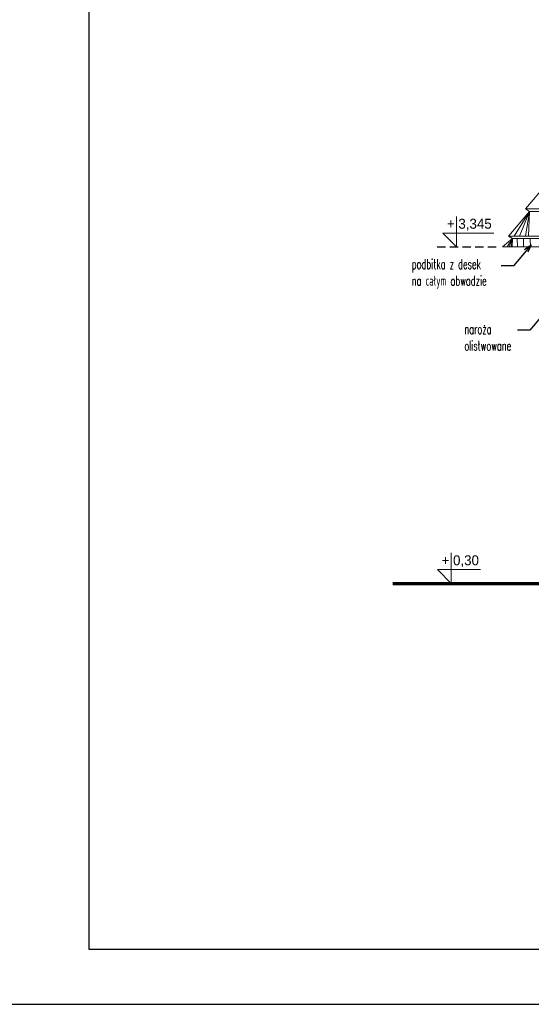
# Model space of a CAD drawing. Header units: centimetres. Extents: x 148485 to 162129, y -6573 to -2118.
# Tile 159 of 167: x 157992 to 158454, y -6573 to -5683. Entities that reach past the tile are written whole.
import ezdxf
from ezdxf import colors
from ezdxf.entities.mleader import LeaderData, LeaderLine
from ezdxf.math import Vec2, Vec3

# ---------------------------------------------------------------- set-up
doc = ezdxf.new("R2010")
doc.units = ezdxf.units.CM
doc.header["$LTSCALE"] = 0.1
doc.linetypes.add('DASHEDX2', pattern=[38.1, 25.4, -12.7])
doc.layers.get('0').update_dxf_attribs({"color": 45})
for name, color, linetype, lineweight in [('A_Opisy', 7, 'Continuous', 18), ('ELEWACJE - dach podziały', 34, 'Continuous', 15), ('ELEWACJE - hacz dachówki', 251, 'Continuous', 9), ('PODSTAWOWE - teren', 54, 'Continuous', 50), ('WIDOKOWE', 4, 'Continuous', 15)]:
    doc.layers.add(name, color=color, linetype=linetype, lineweight=lineweight)
for name, color, linetype in [('Format', 7, 'Continuous'), ('ozn_graficzne_R&F', 5, 'Continuous'), ('widoki_przerywana_R&F', 4, 'DASHEDX2')]:
    doc.layers.add(name, color=color, linetype=linetype)
doc.styles.add('Skala 50', font='simplex.shx', dxfattribs={"width": 0.9, "height": 10})
doc.styles.add('TECH', font='flptechn.ttf')

# ---------------------------------------------------------------- blocks, each defined once
blk = doc.blocks.new('_Open30')
at = {"color": 0, "linetype": 'ByBlock', "lineweight": -2, "transparency": 16777216}
for p, q in [((-1, 0.2679), (0, 0)), ((0, 0), (-1, -0.2679)), ((0, 0), (-1, 0))]:
    blk.add_line(p, q, dxfattribs=at)

msp = doc.modelspace()

# ---------------------------------------------------------------- linework, layer by layer
at = {"layer": 'A_Opisy'}
for points in [[(158386.355, -5860.56), (158386.355, -5888.06), (158373.855, -5875.56), (158420.016, -5875.56)], [(158381.536, -6164.838), (158381.536, -6192.338), (158369.036, -6179.838), (158407.78, -6179.838)]]:
    msp.add_lwpolyline(points, dxfattribs=at)
at = {"layer": 'ELEWACJE - dach podziały'}
for points in [[(158427.643, -5888.06), (158436.714, -5880.57), (158433.09, -5878.245), (158452.081, -5855.977), (158448.458, -5853.652), (158467.449, -5831.384), (158463.984, -5828.843), (158482.817, -5806.79), (158479.193, -5804.465), (158498.184, -5782.197), (158494.561, -5779.872), (158513.552, -5757.603), (158509.929, -5755.278), (158528.92, -5733.01), (158525.296, -5730.685), (158544.287, -5708.417), (158540.664, -5706.091), (158559.655, -5683.823), (158556.032, -5681.498)], [(158972.965, -5853.652), (158448.458, -5853.652)], [(158988.333, -5878.245), (158433.09, -5878.245)], [(158993.78, -5888.06), (158427.643, -5888.06)]]:
    msp.add_lwpolyline(points, dxfattribs=at)
at = {"layer": 'ELEWACJE - hacz dachówki'}
for p, q in [((158452.081, -5855.977), (158451.178, -5878.245)), ((158436.714, -5880.57), (158436.41, -5888.06)), ((158440.936, -5880.57), (158441.191, -5888.06)), ((158446.871, -5880.57), (158446.748, -5888.06)), ((158452.655, -5880.57), (158453.03, -5888.06))]:
    msp.add_line(p, q, dxfattribs=at)
for points in [[(158438.367, -5878.245), (158452.081, -5855.977)], [(158452.081, -5855.977), (158443.081, -5878.245)], [(158448.663, -5878.245), (158452.081, -5855.977)], [(158452.081, -5855.977), (158969.342, -5855.977)], [(158432.101, -5888.06), (158436.714, -5880.57)], [(158436.714, -5880.57), (158433.687, -5888.06)], [(158435.564, -5888.06), (158436.714, -5880.57)], [(158984.71, -5880.57), (158436.714, -5880.57)]]:
    msp.add_lwpolyline(points, dxfattribs=at)
at = {"layer": 'Format'}
msp.add_lwpolyline([(157929.32, -6572.917), (160029.32, -6572.917), (160029.32, -5087.917), (157929.32, -5087.917)], close=True, dxfattribs=at)
at = {"layer": 'ozn_graficzne_R&F'}
msp.add_lwpolyline([(158054.32, -6522.917), (159979.32, -6522.917), (159979.32, -5137.917), (158054.32, -5137.917)], close=True, dxfattribs=at)
at = {"layer": 'PODSTAWOWE - teren', "lineweight": 40, "const_width": 3}
msp.add_lwpolyline([(158328.492, -6192.56), (158461.962, -6192.56), (158594.369, -6197.56), (158815.092, -6207.56), (158958.962, -6212.56), (159227.962, -6222.56), (159527.962, -6242.56)], dxfattribs=at)
at = {"layer": 'widoki_przerywana_R&F', "ltscale": 3}
msp.add_lwpolyline([(158368.686, -5888.06), (158422.818, -5888.06)], dxfattribs=at)

# ---------------------------------------------------------------- texts
at = {"layer": 'A_Opisy', "color": 4, "style": 'TECH'}
for s, p in [('+ 3,345', (158377.552, -5871.674)), ('+ 0,30', (158372.733, -6175.951))]:
    msp.add_text(s, height=9, dxfattribs=at).set_placement(p)

# ---------------------------------------------------------------- leaders
at = {"layer": 'WIDOKOWE'}
ml = msp.add_multileader_mtext('Standard', dxfattribs=at)
ml.set_content('\\pxql;{\\W0.6;podbitka z desek \\Pna całym obwodzie}', color=256, style='Skala 50')
ml.set_leader_properties()
ml.set_arrow_properties(name='OPEN30')
ml.build(insert=Vec2(0, 0))
ml.multileader.update_dxf_attribs({"dogleg_length": 5, "arrow_head_size": 7})
ctx = ml.context
ctx.base_point, ctx.char_height, ctx.arrow_head_size, ctx.plane_origin = Vec3(158343.804, -5905.142), 9, 7, Vec3(92442.178, 842.671)
notes = []
notes.append((ctx, [(0, (1, 1, 0), (158437.677, -5905.142), (-1, 0), 11.187, [(0, [(158453.638, -5886.289)], 0, [])])]))
ctx.mtext.insert, ctx.mtext.width, ctx.mtext.defined_height = Vec3(158345.804, -5899.142), 103.50455, 46.643
ml = msp.add_multileader_mtext('Standard', dxfattribs=at)
ml.set_content('{\\W0.6;naroża olistwowane}', color=256, style='Skala 50')
ml.set_leader_properties()
ml.set_arrow_properties(name='OPEN30')
ml.build(insert=Vec2(0, 0))
ml.multileader.update_dxf_attribs({"dogleg_length": 5, "arrow_head_size": 7})
ctx = ml.context
ctx.base_point, ctx.char_height, ctx.arrow_head_size, ctx.plane_origin = Vec3(158391.328, -5963.29), 9, 7, Vec3(92457.045, 784.522)
notes.append((ctx, [(0, (1, 1, 0), (158452.544, -5963.29), (-1, 0), 11.187, [(0, [(158468.506, -5944.438)], 0, [])])]))
ctx.mtext.insert, ctx.mtext.width, ctx.mtext.defined_height = Vec3(158393.328, -5957.89), 57.84216, 46.643
for ctx, leaders in notes:
    for number, flags, end, landing, length, lines in leaders:
        leader = LeaderData()
        leader.index, (leader.has_last_leader_line, leader.has_dogleg_vector, leader.attachment_direction) = number, flags
        leader.last_leader_point, leader.dogleg_vector, leader.dogleg_length = Vec3(end), Vec3(landing), length
        for number, points, colour, breaks in lines:
            line = LeaderLine()
            line.index, line.vertices, line.color, line.breaks = number, Vec3.list(points), colors.encode_raw_color(colour), breaks
            leader.lines.append(line)
        ctx.leaders.append(leader)

doc.saveas('drawing.dxf')
